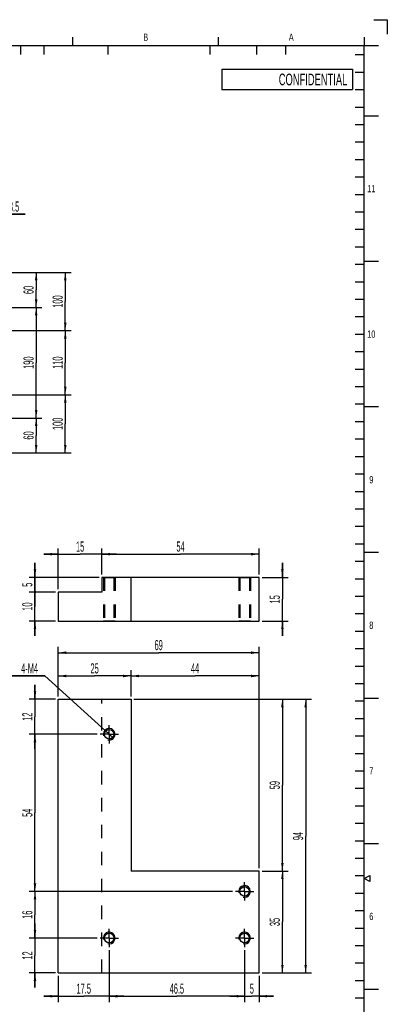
# Model space of a CAD drawing. Header units: millimetres. Extents: x 0 to 839, y -1724 to 593.
# Tile 17 of 17: x 713 to 839, y 255 to 593. Entities that reach past the tile are written whole.
import ezdxf

# ---------------------------------------------------------------- set-up
doc = ezdxf.new("R2010")
doc.units = ezdxf.units.MM
doc.header["$LTSCALE"] = 46.255
doc.linetypes.add('CENTER', pattern=[0.6, 0.375, -0.075, 0.075, -0.075])
doc.linetypes.add('HIDDEN', pattern=[0.2, 0.1, -0.1])
doc.layers.get('0').update_dxf_attribs({"linetype": 'CONTINUOUS'})
for name, color, linetype in [('02___PRT_ALL_AXES', 7, 'CONTINUOUS'), ('7_ALL_FEATURES', 7, 'CONTINUOUS'), ('DEFAULT_2', 8, 'HIDDEN')]:
    doc.layers.add(name, color=color, linetype=linetype)
doc.styles.get("Standard").update_dxf_attribs({"font": 'txt', "width": 0.5})
doc.styles.add('TEXTSTYLE_2', font='txt', dxfattribs={"width": 0.6})
doc.styles.add('TEXTSTYLE_3', font='txt', dxfattribs={"width": 0.6})
doc.dimstyles.new('DIMSTYLE_10', dxfattribs={"dimtxt": 3.5, "dimasz": 2.76, "dimexe": 2, "dimexo": 1, "dimgap": 0.875, "dimtad": 1, "dimdec": 3, "dimdsep": 46, "dimtxsty": 'Standard', "dimblk": '_FILLED', "dimblk1": '_FILLED', "dimblk2": '_FILLED', "dimcen": 0.09, "dimadec": 3, "dimazin": 2, "dimtp": 0.3, "dimtm": 0.3, "dimtfac": 1, "dimtdec": 3, "dimtofl": 0, "dimtmove": 0, "dimatfit": 3, "dimldrblk": '_FILLED', "dimfxl": 0, "dimtolj": 1, "dimarcsym": 0})
doc.dimstyles.new('DIMSTYLE_11', dxfattribs={"dimtxt": 3.5, "dimasz": 2.76, "dimexe": 2, "dimexo": 1, "dimgap": 0.875, "dimtad": 1, "dimdec": 3, "dimdsep": 46, "dimtxsty": 'Standard', "dimblk": '_FILLED', "dimblk1": '_FILLED', "dimblk2": '_FILLED', "dimcen": 0.09, "dimadec": 3, "dimazin": 2, "dimtp": 0.2, "dimtm": 0.2, "dimtfac": 1, "dimtdec": 3, "dimtofl": 0, "dimtmove": 0, "dimatfit": 3, "dimldrblk": '_FILLED', "dimfxl": 0, "dimtolj": 1, "dimarcsym": 0})
doc.dimstyles.new('DIMSTYLE_12', dxfattribs={"dimtxt": 3.5, "dimasz": 2.76, "dimexe": 2, "dimexo": 1, "dimgap": 0.875, "dimtad": 1, "dimdec": 3, "dimdsep": 46, "dimtxsty": 'Standard', "dimblk": '_FILLED', "dimblk1": '_FILLED', "dimblk2": '_FILLED', "dimcen": 0.09, "dimadec": 3, "dimazin": 2, "dimtp": 0.1, "dimtm": 0.1, "dimtfac": 1, "dimtdec": 3, "dimtofl": 0, "dimtmove": 0, "dimatfit": 3, "dimldrblk": '_FILLED', "dimfxl": 0, "dimtolj": 1, "dimarcsym": 0})
doc.dimstyles.new('DIMSTYLE_4', dxfattribs={"dimtxt": 3.5, "dimasz": 2.76, "dimexe": 2, "dimexo": 1, "dimtad": 1, "dimdec": 3, "dimdsep": 46, "dimtxsty": 'Standard', "dimblk": '_FILLED', "dimblk1": '_FILLED', "dimblk2": '_FILLED', "dimcen": 0.09, "dimadec": 3, "dimazin": 2, "dimtp": 0.001, "dimtm": 0.001, "dimtfac": 1, "dimtdec": 3, "dimtmove": 0, "dimatfit": 2, "dimldrblk": '_FILLED', "dimfxl": 0, "dimtolj": 1, "dimarcsym": 0})
doc.dimstyles.new('DIMSTYLE_7', dxfattribs={"dimtxt": 3.5, "dimasz": 2.76, "dimexe": 2, "dimexo": 1, "dimgap": 0.875, "dimtad": 1, "dimdec": 3, "dimlfac": 5, "dimdsep": 46, "dimtxsty": 'Standard', "dimblk": '_FILLED', "dimblk1": '_FILLED', "dimblk2": '_FILLED', "dimcen": 0.09, "dimadec": 3, "dimazin": 2, "dimtp": 0.5, "dimtm": 0.5, "dimtfac": 1, "dimtdec": 3, "dimtofl": 0, "dimtmove": 0, "dimatfit": 3, "dimldrblk": '_FILLED', "dimfxl": 0, "dimtolj": 1, "dimarcsym": 0})
doc.dimstyles.new('DIMSTYLE_8', dxfattribs={"dimtxt": 3.5, "dimasz": 2.76, "dimexe": 2, "dimexo": 1, "dimgap": 0.875, "dimtad": 1, "dimdec": 3, "dimlfac": 5, "dimdsep": 46, "dimtxsty": 'Standard', "dimblk": '_FILLED', "dimblk1": '_FILLED', "dimblk2": '_FILLED', "dimcen": 0.09, "dimadec": 3, "dimazin": 2, "dimtp": 0.3, "dimtm": 0.3, "dimtfac": 1, "dimtdec": 3, "dimtofl": 0, "dimtmove": 0, "dimatfit": 3, "dimldrblk": '_FILLED', "dimfxl": 0, "dimtolj": 1, "dimarcsym": 0})

# ---------------------------------------------------------------- blocks, each defined once
blk = doc.blocks.new('_FILLED')
at = {"color": 0, "linetype": 'ByBlock'}
blk.add_solid([(0, 0), (-1, 0.16), (-1, -0.16)], dxfattribs=at)
blk = doc.blocks.new('*D6')
at = {"color": 2, "linetype": 'Continuous'}
for p, q in [((721.3, 367.58), (707.81, 367.58)), ((707.81, 367.58), (721.3, 367.58)), ((743.45, 347.58), (721.3, 367.58)), ((741.96, 348.92), (743.45, 347.58)), ((744.93, 346.23), (743.45, 347.58))]:
    blk.add_line(p, q, dxfattribs=at)
at = {"color": 2, "linetype": 'Continuous', "xscale": 2.76, "yscale": 2.76, "zscale": 2.76}
for p, rotation in [((741.96, 348.92), 137.9202929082), ((744.93, 346.23), 317.9202929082)]:
    blk.add_blockref('_FILLED', p, dxfattribs=dict(at, rotation=rotation))
at = {"color": 2, "linetype": 'Continuous', "insert": (719.01, 371.95), "char_height": 3.5, "width": 7, "attachment_point": 3, "line_spacing_factor": 0.9}
blk.add_mtext('4-M4', dxfattribs=at)
blk = doc.blocks.new('*D32')
at = {"color": 2, "linetype": 'Continuous'}
for p, q in [((795.95, 300.58), (804.95, 300.58)), ((802.95, 300.58), (802.95, 283.08)), ((802.95, 265.58), (802.95, 283.08)), ((795.95, 265.58), (804.95, 265.58))]:
    blk.add_line(p, q, dxfattribs=at)
at = {"color": 2, "linetype": 'Continuous', "xscale": 2.76, "yscale": 2.76, "zscale": 2.76}
for p, rotation in [((802.95, 300.58), 90), ((802.95, 265.58), 270)]:
    blk.add_blockref('_FILLED', p, dxfattribs=dict(at, rotation=rotation))
at = {"color": 2, "linetype": 'Continuous', "insert": (798.57, 283.08), "char_height": 3.5, "width": 3.5, "attachment_point": 2, "rotation": 90, "line_spacing_factor": 0.9}
blk.add_mtext('35', dxfattribs=at)
blk = doc.blocks.new('*D33')
at = {"color": 2, "linetype": 'Continuous'}
for p, q in [((751.95, 359.58), (804.95, 359.58)), ((802.95, 359.58), (802.95, 330.08)), ((802.95, 300.58), (802.95, 330.08)), ((795.95, 300.58), (804.95, 300.58))]:
    blk.add_line(p, q, dxfattribs=at)
at = {"color": 2, "linetype": 'Continuous', "xscale": 2.76, "yscale": 2.76, "zscale": 2.76}
for p, rotation in [((802.95, 359.58), 90), ((802.95, 300.58), 270)]:
    blk.add_blockref('_FILLED', p, dxfattribs=dict(at, rotation=rotation))
at = {"color": 2, "linetype": 'Continuous', "insert": (798.57, 330.08), "char_height": 3.5, "width": 3.5, "attachment_point": 2, "rotation": 90, "line_spacing_factor": 0.9}
blk.add_mtext('59', dxfattribs=at)
blk = doc.blocks.new('*D34')
at = {"color": 2, "linetype": 'Continuous'}
for p, q in [((725.95, 360.58), (725.95, 377.58)), ((725.95, 375.58), (760.45, 375.58)), ((794.95, 375.58), (760.45, 375.58)), ((794.95, 301.58), (794.95, 377.58))]:
    blk.add_line(p, q, dxfattribs=at)
at = {"color": 2, "linetype": 'Continuous', "xscale": 2.76, "yscale": 2.76, "zscale": 2.76, "rotation": 180}
blk.add_blockref('_FILLED', (725.95, 375.58), dxfattribs=at)
at = {"color": 2, "linetype": 'Continuous', "xscale": 2.76, "yscale": 2.76, "zscale": 2.76}
blk.add_blockref('_FILLED', (794.95, 375.58), dxfattribs=at)
at = {"color": 2, "linetype": 'Continuous', "insert": (760.45, 379.95), "char_height": 3.5, "width": 3.5, "attachment_point": 2, "line_spacing_factor": 0.9}
blk.add_mtext('69', dxfattribs=at)
blk = doc.blocks.new('*D35')
at = {"color": 2, "linetype": 'Continuous'}
for p, q in [((725.95, 360.58), (725.95, 369.58)), ((750.95, 360.58), (750.95, 369.58)), ((725.95, 367.58), (738.45, 367.58)), ((750.95, 367.58), (738.45, 367.58))]:
    blk.add_line(p, q, dxfattribs=at)
at = {"color": 2, "linetype": 'Continuous', "xscale": 2.76, "yscale": 2.76, "zscale": 2.76, "rotation": 180}
blk.add_blockref('_FILLED', (725.95, 367.58), dxfattribs=at)
at = {"color": 2, "linetype": 'Continuous', "xscale": 2.76, "yscale": 2.76, "zscale": 2.76}
blk.add_blockref('_FILLED', (750.95, 367.58), dxfattribs=at)
at = {"color": 2, "linetype": 'Continuous', "insert": (738.45, 371.95), "char_height": 3.5, "width": 3.5, "attachment_point": 2, "line_spacing_factor": 0.9}
blk.add_mtext('25', dxfattribs=at)
blk = doc.blocks.new('*D36')
at = {"color": 2, "linetype": 'Continuous'}
for p, q in [((750.95, 360.58), (750.95, 369.58)), ((794.95, 301.58), (794.95, 369.58)), ((750.95, 367.58), (772.95, 367.58)), ((794.95, 367.58), (772.95, 367.58))]:
    blk.add_line(p, q, dxfattribs=at)
at = {"color": 2, "linetype": 'Continuous', "xscale": 2.76, "yscale": 2.76, "zscale": 2.76, "rotation": 180}
blk.add_blockref('_FILLED', (750.95, 367.58), dxfattribs=at)
at = {"color": 2, "linetype": 'Continuous', "xscale": 2.76, "yscale": 2.76, "zscale": 2.76}
blk.add_blockref('_FILLED', (794.95, 367.58), dxfattribs=at)
at = {"color": 2, "linetype": 'Continuous', "insert": (772.95, 371.95), "char_height": 3.5, "width": 3.5, "attachment_point": 2, "line_spacing_factor": 0.9}
blk.add_mtext('44', dxfattribs=at)
blk = doc.blocks.new('*D37')
at = {"color": 2, "linetype": 'Continuous'}
for p, q in [((751.95, 359.58), (812.95, 359.58)), ((810.95, 359.58), (810.95, 312.58)), ((810.95, 265.58), (810.95, 312.58)), ((795.95, 265.58), (812.95, 265.58))]:
    blk.add_line(p, q, dxfattribs=at)
at = {"color": 2, "linetype": 'Continuous', "xscale": 2.76, "yscale": 2.76, "zscale": 2.76}
for p, rotation in [((810.95, 359.58), 90), ((810.95, 265.58), 270)]:
    blk.add_blockref('_FILLED', p, dxfattribs=dict(at, rotation=rotation))
at = {"color": 2, "linetype": 'Continuous', "insert": (806.57, 312.58), "char_height": 3.5, "width": 3.5, "attachment_point": 2, "rotation": 90, "line_spacing_factor": 0.9}
blk.add_mtext('94', dxfattribs=at)
blk = doc.blocks.new('*D38')
at = {"color": 2, "linetype": 'Continuous'}
for p, q in [((717.95, 277.58), (717.95, 282.58)), ((717.95, 282.58), (717.95, 271.58)), ((739.3, 277.58), (715.95, 277.58)), ((717.95, 260.58), (717.95, 271.58)), ((724.95, 265.58), (715.95, 265.58)), ((717.95, 265.58), (717.95, 260.58))]:
    blk.add_line(p, q, dxfattribs=at)
at = {"color": 2, "linetype": 'Continuous', "xscale": 2.76, "yscale": 2.76, "zscale": 2.76}
for p, rotation in [((717.95, 277.58), 270), ((717.95, 265.58), 90)]:
    blk.add_blockref('_FILLED', p, dxfattribs=dict(at, rotation=rotation))
at = {"color": 2, "linetype": 'Continuous', "insert": (713.57, 271.58), "char_height": 3.5, "width": 3.5, "attachment_point": 2, "rotation": 90, "line_spacing_factor": 0.9}
blk.add_mtext('12', dxfattribs=at)
blk = doc.blocks.new('*D39')
at = {"color": 2, "linetype": 'Continuous'}
for p, q in [((785.8, 293.58), (715.95, 293.58)), ((717.95, 293.58), (717.95, 285.58)), ((717.95, 277.58), (717.95, 285.58)), ((739.3, 277.58), (715.95, 277.58))]:
    blk.add_line(p, q, dxfattribs=at)
at = {"color": 2, "linetype": 'Continuous', "xscale": 2.76, "yscale": 2.76, "zscale": 2.76}
for p, rotation in [((717.95, 293.58), 90), ((717.95, 277.58), 270)]:
    blk.add_blockref('_FILLED', p, dxfattribs=dict(at, rotation=rotation))
at = {"color": 2, "linetype": 'Continuous', "insert": (713.57, 285.58), "char_height": 3.5, "width": 3.5, "attachment_point": 2, "rotation": 90, "line_spacing_factor": 0.9}
blk.add_mtext('16', dxfattribs=at)
blk = doc.blocks.new('*D40')
at = {"color": 2, "linetype": 'Continuous'}
for p, q in [((739.3, 347.58), (715.95, 347.58)), ((717.95, 347.58), (717.95, 320.58)), ((717.95, 293.58), (717.95, 320.58)), ((785.8, 293.58), (715.95, 293.58))]:
    blk.add_line(p, q, dxfattribs=at)
at = {"color": 2, "linetype": 'Continuous', "xscale": 2.76, "yscale": 2.76, "zscale": 2.76}
for p, rotation in [((717.95, 347.58), 90), ((717.95, 293.58), 270)]:
    blk.add_blockref('_FILLED', p, dxfattribs=dict(at, rotation=rotation))
at = {"color": 2, "linetype": 'Continuous', "insert": (713.57, 320.58), "char_height": 3.5, "width": 3.5, "attachment_point": 2, "rotation": 90, "line_spacing_factor": 0.9}
blk.add_mtext('54', dxfattribs=at)
blk = doc.blocks.new('*D41')
at = {"color": 2, "linetype": 'Continuous'}
for p, q in [((717.95, 359.58), (717.95, 364.58)), ((717.95, 364.58), (717.95, 353.58)), ((724.95, 359.58), (715.95, 359.58)), ((717.95, 342.58), (717.95, 353.58)), ((739.3, 347.58), (715.95, 347.58)), ((717.95, 347.58), (717.95, 342.58))]:
    blk.add_line(p, q, dxfattribs=at)
at = {"color": 2, "linetype": 'Continuous', "xscale": 2.76, "yscale": 2.76, "zscale": 2.76}
for p, rotation in [((717.95, 359.58), 270), ((717.95, 347.58), 90)]:
    blk.add_blockref('_FILLED', p, dxfattribs=dict(at, rotation=rotation))
at = {"color": 2, "linetype": 'Continuous', "insert": (713.57, 353.58), "char_height": 3.5, "width": 3.5, "attachment_point": 2, "rotation": 90, "line_spacing_factor": 0.9}
blk.add_mtext('12', dxfattribs=at)
blk = doc.blocks.new('*D42')
at = {"color": 2, "linetype": 'Continuous'}
for p, q in [((743.45, 273.43), (743.45, 255.58)), ((725.95, 264.58), (725.95, 255.58)), ((725.95, 257.58), (720.95, 257.58)), ((720.95, 257.58), (734.7, 257.58)), ((748.45, 257.58), (734.7, 257.58)), ((743.45, 257.58), (748.45, 257.58))]:
    blk.add_line(p, q, dxfattribs=at)
at = {"color": 2, "linetype": 'Continuous', "xscale": 2.76, "yscale": 2.76, "zscale": 2.76}
blk.add_blockref('_FILLED', (725.95, 257.58), dxfattribs=at)
at = {"color": 2, "linetype": 'Continuous', "xscale": 2.76, "yscale": 2.76, "zscale": 2.76, "rotation": 180}
blk.add_blockref('_FILLED', (743.45, 257.58), dxfattribs=at)
at = {"color": 2, "linetype": 'Continuous', "insert": (734.7, 261.95), "char_height": 3.5, "width": 7, "attachment_point": 2, "line_spacing_factor": 0.9}
blk.add_mtext('17.5', dxfattribs=at)
blk = doc.blocks.new('*D43')
at = {"color": 2, "linetype": 'Continuous'}
for p, q in [((743.45, 273.43), (743.45, 255.58)), ((789.95, 273.43), (789.95, 255.58)), ((743.45, 257.58), (766.7, 257.58)), ((789.95, 257.58), (766.7, 257.58))]:
    blk.add_line(p, q, dxfattribs=at)
at = {"color": 2, "linetype": 'Continuous', "xscale": 2.76, "yscale": 2.76, "zscale": 2.76, "rotation": 180}
blk.add_blockref('_FILLED', (743.45, 257.58), dxfattribs=at)
at = {"color": 2, "linetype": 'Continuous', "xscale": 2.76, "yscale": 2.76, "zscale": 2.76}
blk.add_blockref('_FILLED', (789.95, 257.58), dxfattribs=at)
at = {"color": 2, "linetype": 'Continuous', "insert": (766.7, 261.95), "char_height": 3.5, "width": 7, "attachment_point": 2, "line_spacing_factor": 0.9}
blk.add_mtext('46.5', dxfattribs=at)
blk = doc.blocks.new('*D44')
at = {"color": 2, "linetype": 'Continuous'}
for p, q in [((789.95, 273.43), (789.95, 255.58)), ((794.95, 264.58), (794.95, 255.58)), ((789.95, 257.58), (784.95, 257.58)), ((784.95, 257.58), (792.45, 257.58)), ((799.95, 257.58), (792.45, 257.58)), ((794.95, 257.58), (799.95, 257.58))]:
    blk.add_line(p, q, dxfattribs=at)
at = {"color": 2, "linetype": 'Continuous', "xscale": 2.76, "yscale": 2.76, "zscale": 2.76}
blk.add_blockref('_FILLED', (789.95, 257.58), dxfattribs=at)
at = {"color": 2, "linetype": 'Continuous', "xscale": 2.76, "yscale": 2.76, "zscale": 2.76, "rotation": 180}
blk.add_blockref('_FILLED', (794.95, 257.58), dxfattribs=at)
at = {"color": 2, "linetype": 'Continuous', "insert": (792.45, 261.95), "char_height": 3.5, "width": 1.75, "attachment_point": 2, "line_spacing_factor": 0.9}
blk.add_mtext('5', dxfattribs=at)
blk = doc.blocks.new('*D45')
at = {"color": 2, "linetype": 'Continuous'}
for p, q in [((725.95, 409.42), (720.95, 409.42)), ((720.95, 409.42), (733.45, 409.42)), ((725.95, 397.42), (725.95, 411.42)), ((745.95, 409.42), (733.45, 409.42)), ((740.95, 402.42), (740.95, 411.42)), ((740.95, 409.42), (745.95, 409.42))]:
    blk.add_line(p, q, dxfattribs=at)
at = {"color": 2, "linetype": 'Continuous', "xscale": 2.76, "yscale": 2.76, "zscale": 2.76}
blk.add_blockref('_FILLED', (725.95, 409.42), dxfattribs=at)
at = {"color": 2, "linetype": 'Continuous', "xscale": 2.76, "yscale": 2.76, "zscale": 2.76, "rotation": 180}
blk.add_blockref('_FILLED', (740.95, 409.42), dxfattribs=at)
at = {"color": 2, "linetype": 'Continuous', "insert": (733.45, 413.79), "char_height": 3.5, "width": 3.5, "attachment_point": 2, "line_spacing_factor": 0.9}
blk.add_mtext('15', dxfattribs=at)
blk = doc.blocks.new('*D46')
at = {"color": 2, "linetype": 'Continuous'}
for p, q in [((740.95, 402.42), (740.95, 411.42)), ((740.95, 409.42), (767.95, 409.42)), ((794.95, 409.42), (767.95, 409.42)), ((794.95, 402.42), (794.95, 411.42))]:
    blk.add_line(p, q, dxfattribs=at)
at = {"color": 2, "linetype": 'Continuous', "xscale": 2.76, "yscale": 2.76, "zscale": 2.76, "rotation": 180}
blk.add_blockref('_FILLED', (740.95, 409.42), dxfattribs=at)
at = {"color": 2, "linetype": 'Continuous', "xscale": 2.76, "yscale": 2.76, "zscale": 2.76}
blk.add_blockref('_FILLED', (794.95, 409.42), dxfattribs=at)
at = {"color": 2, "linetype": 'Continuous', "insert": (767.95, 413.79), "char_height": 3.5, "width": 3.5, "attachment_point": 2, "line_spacing_factor": 0.9}
blk.add_mtext('54', dxfattribs=at)
blk = doc.blocks.new('_DOT')
at = {"color": 0, "linetype": 'ByBlock'}
blk.add_line((-0.16, 0), (-1, 0), dxfattribs=at)
at = {"color": 0, "linetype": 'ByBlock', "const_width": 0.163}
blk.add_lwpolyline([(-0.08, 0, 1), (0.08, 0, 1)], format="xyb", close=True, dxfattribs=at)
blk = doc.blocks.new('*D47')
at = {"color": 2, "linetype": 'Continuous'}
for p, q in [((717.95, 396.42), (717.95, 401.42)), ((717.95, 401.42), (717.95, 391.42)), ((724.95, 396.42), (715.95, 396.42)), ((717.95, 381.42), (717.95, 391.42)), ((724.95, 386.42), (715.95, 386.42)), ((717.95, 386.42), (717.95, 381.42))]:
    blk.add_line(p, q, dxfattribs=at)
at = {"color": 2, "linetype": 'Continuous', "xscale": 2.76, "yscale": 2.76, "zscale": 2.76}
for name, p, rotation in [('_DOT', (717.95, 396.42), 270), ('_FILLED', (717.95, 386.42), 90)]:
    blk.add_blockref(name, p, dxfattribs=dict(at, rotation=rotation))
at = {"color": 2, "linetype": 'Continuous', "insert": (713.57, 391.42), "char_height": 3.5, "width": 3.5, "attachment_point": 2, "rotation": 90, "line_spacing_factor": 0.9}
blk.add_mtext('10', dxfattribs=at)
blk = doc.blocks.new('*D48')
at = {"color": 2, "linetype": 'Continuous'}
for p, q in [((717.95, 401.42), (717.95, 406.42)), ((717.95, 406.42), (717.95, 398.92)), ((739.95, 401.42), (715.95, 401.42)), ((724.95, 396.42), (715.95, 396.42)), ((717.95, 391.42), (717.95, 398.92)), ((717.95, 396.42), (717.95, 391.42))]:
    blk.add_line(p, q, dxfattribs=at)
at = {"color": 2, "linetype": 'Continuous', "xscale": 2.76, "yscale": 2.76, "zscale": 2.76}
for name, p, rotation in [('_FILLED', (717.95, 401.42), 270), ('_DOT', (717.95, 396.42), 90)]:
    blk.add_blockref(name, p, dxfattribs=dict(at, rotation=rotation))
at = {"color": 2, "linetype": 'Continuous', "insert": (713.57, 398.92), "char_height": 3.5, "width": 1.75, "attachment_point": 2, "rotation": 90, "line_spacing_factor": 0.9}
blk.add_mtext('5', dxfattribs=at)
blk = doc.blocks.new('*D49')
at = {"color": 2, "linetype": 'Continuous'}
for p, q in [((802.95, 401.42), (802.95, 406.42)), ((802.95, 406.42), (802.95, 393.92)), ((795.95, 401.42), (804.95, 401.42)), ((802.95, 381.42), (802.95, 393.92)), ((795.95, 386.42), (804.95, 386.42)), ((802.95, 386.42), (802.95, 381.42))]:
    blk.add_line(p, q, dxfattribs=at)
at = {"color": 2, "linetype": 'Continuous', "xscale": 2.76, "yscale": 2.76, "zscale": 2.76}
for p, rotation in [((802.95, 401.42), 270), ((802.95, 386.42), 90)]:
    blk.add_blockref('_FILLED', p, dxfattribs=dict(at, rotation=rotation))
at = {"color": 2, "linetype": 'Continuous', "insert": (798.57, 393.92), "char_height": 3.5, "width": 3.5, "attachment_point": 2, "rotation": 90, "line_spacing_factor": 0.9}
blk.add_mtext('15', dxfattribs=at)
blk = doc.blocks.new('*D125')
at = {"color": 2, "linetype": 'Continuous'}
for p, q in [((693.66, 496.59), (693.66, 528.19)), ((703.36, 506.73), (703.36, 528.19)), ((693.66, 526.19), (688.66, 526.19)), ((688.66, 526.19), (698.51, 526.19)), ((714.57, 526.19), (698.51, 526.19)), ((703.36, 526.19), (714.57, 526.19))]:
    blk.add_line(p, q, dxfattribs=at)
at = {"color": 2, "linetype": 'Continuous', "xscale": 2.76, "yscale": 2.76, "zscale": 2.76}
blk.add_blockref('_FILLED', (693.66, 526.19), dxfattribs=at)
at = {"color": 2, "linetype": 'Continuous', "xscale": 2.76, "yscale": 2.76, "zscale": 2.76, "rotation": 180}
blk.add_blockref('_FILLED', (703.36, 526.19), dxfattribs=at)
at = {"color": 2, "linetype": 'Continuous', "insert": (707.57, 530.56), "char_height": 3.5, "width": 7, "attachment_point": 1, "line_spacing_factor": 0.9}
blk.add_mtext('48.5', dxfattribs=at)
blk = doc.blocks.new('*D137')
at = {"color": 2, "linetype": 'Continuous'}
for p, q in [((703.9, 506.19), (730.36, 506.19)), ((728.36, 506.19), (728.36, 496.19)), ((728.36, 486.19), (728.36, 496.19)), ((700.86, 486.19), (730.36, 486.19))]:
    blk.add_line(p, q, dxfattribs=at)
at = {"color": 2, "linetype": 'Continuous', "xscale": 2.76, "yscale": 2.76, "zscale": 2.76}
for p, rotation in [((728.36, 506.19), 90), ((728.36, 486.19), 270)]:
    blk.add_blockref('_FILLED', p, dxfattribs=dict(at, rotation=rotation))
at = {"color": 2, "linetype": 'Continuous', "insert": (723.99, 496.19), "char_height": 3.5, "width": 5.25, "attachment_point": 2, "rotation": 90, "line_spacing_factor": 0.9}
blk.add_mtext('100', dxfattribs=at)
blk = doc.blocks.new('*D138')
at = {"color": 2, "linetype": 'Continuous'}
for p, q in [((700.86, 486.19), (730.36, 486.19)), ((728.36, 486.19), (728.36, 475.19)), ((728.36, 464.19), (728.36, 475.19)), ((700.86, 464.19), (730.36, 464.19))]:
    blk.add_line(p, q, dxfattribs=at)
at = {"color": 2, "linetype": 'Continuous', "xscale": 2.76, "yscale": 2.76, "zscale": 2.76}
for p, rotation in [((728.36, 486.19), 90), ((728.36, 464.19), 270)]:
    blk.add_blockref('_FILLED', p, dxfattribs=dict(at, rotation=rotation))
at = {"color": 2, "linetype": 'Continuous', "insert": (723.99, 475.19), "char_height": 3.5, "width": 5.25, "attachment_point": 2, "rotation": 90, "line_spacing_factor": 0.9}
blk.add_mtext('110', dxfattribs=at)
blk = doc.blocks.new('*D139')
at = {"color": 2, "linetype": 'Continuous'}
for p, q in [((700.86, 464.19), (730.36, 464.19)), ((728.36, 464.19), (728.36, 454.19)), ((728.36, 444.19), (728.36, 454.19)), ((703.9, 444.19), (730.36, 444.19))]:
    blk.add_line(p, q, dxfattribs=at)
at = {"color": 2, "linetype": 'Continuous', "xscale": 2.76, "yscale": 2.76, "zscale": 2.76}
for p, rotation in [((728.36, 464.19), 90), ((728.36, 444.19), 270)]:
    blk.add_blockref('_FILLED', p, dxfattribs=dict(at, rotation=rotation))
at = {"color": 2, "linetype": 'Continuous', "insert": (723.99, 454.19), "char_height": 3.5, "width": 5.25, "attachment_point": 2, "rotation": 90, "line_spacing_factor": 0.9}
blk.add_mtext('100', dxfattribs=at)
blk = doc.blocks.new('*D147')
at = {"color": 2, "linetype": 'Continuous'}
for p, q in [((703.9, 506.19), (720.36, 506.19)), ((718.36, 506.19), (718.36, 500.19)), ((718.36, 494.19), (718.36, 500.19)), ((702.56, 494.19), (720.36, 494.19))]:
    blk.add_line(p, q, dxfattribs=at)
at = {"color": 2, "linetype": 'Continuous', "xscale": 2.76, "yscale": 2.76, "zscale": 2.76}
for p, rotation in [((718.36, 506.19), 90), ((718.36, 494.19), 270)]:
    blk.add_blockref('_FILLED', p, dxfattribs=dict(at, rotation=rotation))
at = {"color": 2, "linetype": 'Continuous', "insert": (713.99, 500.19), "char_height": 3.5, "width": 3.5, "attachment_point": 2, "rotation": 90, "line_spacing_factor": 0.9}
blk.add_mtext('60', dxfattribs=at)
blk = doc.blocks.new('*D148')
at = {"color": 2, "linetype": 'Continuous'}
for p, q in [((702.56, 494.19), (720.36, 494.19)), ((718.36, 494.19), (718.36, 475.19)), ((718.36, 456.19), (718.36, 475.19)), ((702.56, 456.19), (720.36, 456.19))]:
    blk.add_line(p, q, dxfattribs=at)
at = {"color": 2, "linetype": 'Continuous', "xscale": 2.76, "yscale": 2.76, "zscale": 2.76}
for p, rotation in [((718.36, 494.19), 90), ((718.36, 456.19), 270)]:
    blk.add_blockref('_FILLED', p, dxfattribs=dict(at, rotation=rotation))
at = {"color": 2, "linetype": 'Continuous', "insert": (713.99, 475.19), "char_height": 3.5, "width": 5.25, "attachment_point": 2, "rotation": 90, "line_spacing_factor": 0.9}
blk.add_mtext('190', dxfattribs=at)
blk = doc.blocks.new('*D149')
at = {"color": 2, "linetype": 'Continuous'}
for p, q in [((702.56, 456.19), (720.36, 456.19)), ((718.36, 456.19), (718.36, 450.19)), ((718.36, 444.19), (718.36, 450.19)), ((703.9, 444.19), (720.36, 444.19))]:
    blk.add_line(p, q, dxfattribs=at)
at = {"color": 2, "linetype": 'Continuous', "xscale": 2.76, "yscale": 2.76, "zscale": 2.76}
for p, rotation in [((718.36, 456.19), 90), ((718.36, 444.19), 270)]:
    blk.add_blockref('_FILLED', p, dxfattribs=dict(at, rotation=rotation))
at = {"color": 2, "linetype": 'Continuous', "insert": (713.99, 450.19), "char_height": 3.5, "width": 3.5, "attachment_point": 2, "rotation": 90, "line_spacing_factor": 0.9}
blk.add_mtext('60', dxfattribs=at)

msp = doc.modelspace()

# ---------------------------------------------------------------- linework, layer by layer
at = {"color": 2, "linetype": 'Continuous'}
for p, q in [((834.35375, 593.00001), (839, 593.00001)), ((839, 593.00001), (839, 588.05666)), ((731.00001, 584), (731.00001, 586.99999)), ((780.99999, 584), (780.99999, 586.99999)), ((830.99999, 586.99999), (830.99999, 584)), ((713, 584), (713, 581)), ((721, 584), (721, 581)), ((742.99999, 584), (742.99999, 581)), ((777.99999, 584), (777.99999, 581)), ((793.99999, 584), (793.99999, 581)), ((803.99999, 584), (803.99999, 581)), ((836, 584), (830.99999, 584)), ((827.99999, 581), (830.99999, 581)), ((827.99999, 574.99999), (830.99999, 574.99999)), ((827.99999, 569), (830.99999, 569)), ((827.99999, 562.99999), (830.99999, 562.99999)), ((830.99999, 559.99999), (836, 559.99999)), ((827.99999, 557), (830.99999, 557)), ((827.99999, 550.99998), (830.99999, 550.99998)), ((827.99999, 545), (830.99999, 545)), ((827.99999, 538.99998), (830.99999, 538.99998)), ((827.99999, 533), (830.99999, 533)), ((827.99999, 526.99998), (830.99999, 526.99998)), ((827.99999, 520.99999), (830.99999, 520.99999)), ((827.99999, 515.00001), (830.99999, 515.00001)), ((827.99999, 508.99999), (830.99999, 508.99999)), ((836, 509.99999), (830.99999, 509.99999)), ((827.99999, 503), (830.99999, 503)), ((827.99999, 496.99999), (830.99999, 496.99999)), ((827.99999, 491), (830.99999, 491)), ((827.99999, 484.99999), (830.99999, 484.99999)), ((827.99999, 479), (830.99999, 479)), ((827.99999, 472.99999), (830.99999, 472.99999)), ((827.99999, 467), (830.99999, 467)), ((827.99999, 460.99999), (830.99999, 460.99999)), ((836, 459.99999), (830.99999, 459.99999)), ((827.99999, 455), (830.99999, 455)), ((827.99999, 448.99999), (830.99999, 448.99999)), ((827.99999, 443), (830.99999, 443)), ((827.99999, 436.99998), (830.99999, 436.99998)), ((827.99999, 431), (830.99999, 431)), ((827.99999, 424.99998), (830.99999, 424.99998)), ((827.99999, 418.99999), (830.99999, 418.99999)), ((827.99999, 412.99998), (830.99999, 412.99998)), ((836, 409.99999), (830.99999, 409.99999)), ((827.99999, 406.99999), (830.99999, 406.99999)), ((827.99999, 401.00001), (830.99999, 401.00001)), ((827.99999, 394.99999), (830.99999, 394.99999)), ((827.99999, 389), (830.99999, 389)), ((827.99999, 382.99999), (830.99999, 382.99999)), ((827.99999, 377), (830.99999, 377)), ((827.99999, 370.99999), (830.99999, 370.99999)), ((827.99999, 365), (830.99999, 365)), ((827.99999, 358.99999), (830.99999, 358.99999)), ((830.99999, 359.99999), (836, 359.99999)), ((827.99999, 353), (830.99999, 353)), ((827.99999, 346.99999), (830.99999, 346.99999)), ((827.99999, 341), (830.99999, 341)), ((827.99999, 334.99998), (830.99999, 334.99998)), ((827.99999, 329), (830.99999, 329)), ((827.99999, 322.99998), (830.99999, 322.99998)), ((827.99999, 317), (830.99999, 317)), ((827.99999, 310.99998), (830.99999, 310.99998)), ((830.99999, 309.99998), (836, 309.99998)), ((827.99999, 304.99999), (830.99999, 304.99999)), ((827.99999, 299.00001), (830.99999, 299.00001)), ((830.99999, 297.99998), (833.00001, 299.00001)), ((833.00001, 296.99998), (830.99999, 297.99998)), ((833.00001, 299.00001), (833.00001, 296.99998)), ((827.99999, 292.99999), (830.99999, 292.99999)), ((827.99999, 287), (830.99999, 287)), ((827.99999, 280.99999), (830.99999, 280.99999)), ((827.99999, 275), (830.99999, 275)), ((827.99999, 268.99999), (830.99999, 268.99999)), ((827.99999, 263), (830.99999, 263)), ((830.99999, 259.99998), (836, 259.99998)), ((827.99999, 256.99999), (830.99999, 256.99999))]:
    msp.add_line(p, q, dxfattribs=at)
at = {"color": 7, "linetype": 'Continuous'}
for p, q in [((830.99999, 584), (25, 584)), ((830.99999, 10), (830.99999, 584)), ((782.09999, 576), (826.99999, 576)), ((782.09999, 576), (782.09999, 569)), ((826.99999, 576), (826.99999, 569)), ((782.09999, 569), (826.99999, 569))]:
    msp.add_line(p, q, dxfattribs=at)
at = {"color": 2, "linetype": 'Continuous'}
for centre in [(743.4464, 347.57504), (789.9464, 293.57504), (743.4464, 277.57504), (789.9464, 277.57504)]:
    msp.add_arc(centre, 2, 255, 195, dxfattribs=at)
at = {"layer": '02___PRT_ALL_AXES', "color": 8, "linetype": 'HIDDEN'}
for p, q in [((741.7964, 401.41919), (741.7964, 386.41919)), ((741.7964, 401.41919), (745.0964, 401.41919)), ((745.0964, 401.41919), (745.0964, 386.41919)), ((788.2964, 401.41919), (791.5964, 401.41919)), ((788.2964, 401.41919), (788.2964, 386.41919)), ((791.5964, 401.41919), (791.5964, 386.41919)), ((741.7964, 386.41919), (745.0964, 386.41919)), ((788.2964, 386.41919), (791.5964, 386.41919))]:
    msp.add_line(p, q, dxfattribs=at)
at = {"layer": '02___PRT_ALL_AXES', "color": 7, "linetype": 'CENTER'}
for p, q in [((743.4464, 347.57504), (743.4464, 350.72504)), ((743.4464, 347.57504), (740.2964, 347.57504)), ((743.4464, 347.57504), (743.4464, 344.42504)), ((743.4464, 347.57504), (746.5964, 347.57504)), ((789.9464, 293.57504), (789.9464, 296.72504)), ((789.9464, 293.57504), (786.7964, 293.57504)), ((789.9464, 293.57504), (793.0964, 293.57504)), ((789.9464, 293.57504), (789.9464, 290.42504)), ((743.4464, 277.57504), (743.4464, 280.72504)), ((789.9464, 277.57504), (789.9464, 280.72504)), ((743.4464, 277.57504), (740.2964, 277.57504)), ((743.4464, 277.57504), (746.5964, 277.57504)), ((743.4464, 277.57504), (743.4464, 274.42504)), ((789.9464, 277.57504), (786.7964, 277.57504)), ((789.9464, 277.57504), (793.0964, 277.57504)), ((789.9464, 277.57504), (789.9464, 274.42504))]:
    msp.add_line(p, q, dxfattribs=at)
at = {"layer": '02___PRT_ALL_AXES', "color": 7, "linetype": 'Continuous'}
for centre in [(743.4464, 347.57504), (789.9464, 293.57504), (743.4464, 277.57504), (789.9464, 277.57504)]:
    msp.add_circle(centre, 1.65, dxfattribs=at)
at = {"layer": '7_ALL_FEATURES', "color": 7, "linetype": 'Continuous'}
for p, q in [((740.9464, 401.41919), (740.9464, 396.41919)), ((794.9464, 401.41919), (740.9464, 401.41919)), ((750.9464, 386.41919), (750.9464, 401.41919)), ((794.9464, 386.41919), (794.9464, 401.41919)), ((725.9464, 396.41919), (725.9464, 386.41919)), ((740.9464, 396.41919), (725.9464, 396.41919)), ((725.9464, 386.41919), (794.9464, 386.41919)), ((725.9464, 265.57504), (725.9464, 359.57504)), ((725.9464, 359.57504), (750.9464, 359.57504)), ((750.9464, 359.57504), (750.9464, 300.57504)), ((794.9464, 300.57504), (750.9464, 300.57504)), ((794.9464, 265.57504), (794.9464, 300.57504)), ((725.9464, 265.57504), (794.9464, 265.57504))]:
    msp.add_line(p, q, dxfattribs=at)
at = {"layer": '7_ALL_FEATURES', "color": 8, "linetype": 'HIDDEN'}
msp.add_line((740.9464, 265.57504), (740.9464, 359.57504), dxfattribs=at)
at = {"layer": 'DEFAULT_2', "color": 8, "linetype": 'HIDDEN'}
for p, q in [((741.4464, 401.41919), (741.4464, 386.41919)), ((745.4464, 401.41919), (741.4464, 401.41919)), ((745.4464, 401.41919), (745.4464, 386.41919)), ((791.9464, 401.41919), (787.9464, 401.41919)), ((787.9464, 401.41919), (787.9464, 386.41919)), ((791.9464, 401.41919), (791.9464, 386.41919)), ((745.4464, 386.41919), (741.4464, 386.41919)), ((791.9464, 386.41919), (787.9464, 386.41919))]:
    msp.add_line(p, q, dxfattribs=at)

# ---------------------------------------------------------------- texts
at = {"color": 2, "linetype": 'Continuous', "char_height": 2.5, "attachment_point": 2, "line_spacing_factor": 0.9, "style": 'TEXTSTYLE_2'}
for s, insert, width in [('B', (755.99999, 588.25), 1.5), ('A', (805.99999, 588.25), 1.5), ('11', (833.5, 536.25), 3), ('10', (833.5, 486.25), 3), ('9', (833.5, 436.25), 1.5), ('8', (833.5, 386.25), 1.5), ('7', (833.5, 336.25), 1.5), ('6', (833.5, 286.25), 1.5)]:
    msp.add_mtext(s, dxfattribs=dict(at, insert=insert, width=width))
at = {"color": 7, "linetype": 'Continuous', "insert": (825.24958, 574.47403), "char_height": 4, "width": 62.2265625, "attachment_point": 3, "line_spacing_factor": 0.9, "style": 'TEXTSTYLE_3'}
msp.add_mtext('CONFIDENTIAL', dxfattribs=at)

# ---------------------------------------------------------------- dimensions: what is measured, and where the dimension line sits
at = {"color": 2, "linetype": 'Continuous'}
for base, p1, p2, dimstyle, picture, middle in [((703.36121, 526.18543), (693.66121, 495.58543), (703.36121, 505.72543), 'DIMSTYLE_8', '*D125', (711.12969, 526.18543)), ((740.9464, 409.41919), (725.9464, 396.41919), (740.9464, 401.41919), 'DIMSTYLE_11', '*D45', (733.71983, 409.41919)), ((794.9464, 409.41919), (740.9464, 401.41919), (794.9464, 401.41919), 'DIMSTYLE_10', '*D46', (768.00108, 409.41919)), ((794.9464, 375.57504), (725.9464, 359.57504), (794.9464, 300.57504), 'DIMSTYLE_10', '*D34', (760.4464, 375.57504)), ((750.9464, 367.57504), (725.9464, 359.57504), (750.9464, 359.57504), 'DIMSTYLE_11', '*D35', (738.50107, 367.57504)), ((794.9464, 367.57504), (750.9464, 359.57504), (794.9464, 300.57504), 'DIMSTYLE_10', '*D36', (773.00106, 367.57504)), ((743.4464, 257.57504), (725.9464, 265.57504), (743.4464, 274.42504), 'DIMSTYLE_11', '*D42', (734.96984, 257.57504)), ((789.9464, 257.57504), (743.4464, 274.42504), (789.9464, 274.42504), 'DIMSTYLE_10', '*D43', (766.75108, 257.57504)), ((794.9464, 257.57504), (789.9464, 274.42504), (794.9464, 265.57504), 'DIMSTYLE_12', '*D44', (792.50108, 257.57504))]:
    dim = msp.add_linear_dim(base=base, p1=p1, p2=p2, dimstyle=dimstyle, dxfattribs=at)
    dim.commit()
    dim.dimension.update_dxf_attribs({"geometry": picture, "text_midpoint": middle, "dimtype": 160})
for base, p1, p2, angle, dimstyle, picture, middle in [((728.36121, 486.18543), (702.90121, 506.18543), (699.86121, 486.18543), 270, 'DIMSTYLE_8', '*D137', (728.36121, 496.40418)), ((718.36121, 494.18543), (702.90121, 506.18543), (701.56121, 494.18543), 270, 'DIMSTYLE_8', '*D147', (718.36121, 500.18544)), ((718.36121, 456.18543), (701.56121, 494.18543), (701.56121, 456.18543), 270, 'DIMSTYLE_7', '*D148', (718.36121, 475.40419)), ((728.36121, 464.18543), (699.86121, 486.18543), (699.86121, 464.18543), 270, 'DIMSTYLE_8', '*D138', (728.36121, 475.40418)), ((728.36121, 444.18543), (699.86121, 464.18543), (702.90121, 444.18543), 270, 'DIMSTYLE_8', '*D139', (728.36121, 454.40418)), ((718.36121, 444.18543), (701.56121, 456.18543), (702.90121, 444.18543), 270, 'DIMSTYLE_8', '*D149', (718.36121, 450.18544)), ((802.9464, 401.41919), (794.9464, 386.41919), (794.9464, 401.41919), 90, 'DIMSTYLE_11', '*D49', (802.9464, 394.19263)), ((717.9464, 359.57504), (740.2964, 347.57504), (725.9464, 359.57504), 90, 'DIMSTYLE_11', '*D41', (717.9464, 353.79381)), ((802.9464, 359.57504), (794.9464, 300.57504), (750.9464, 359.57504), 90, 'DIMSTYLE_10', '*D33', (802.9464, 330.07504)), ((810.9464, 359.57504), (794.9464, 265.57504), (750.9464, 359.57504), 90, 'DIMSTYLE_10', '*D37', (810.9464, 312.62971)), ((717.9464, 347.57504), (786.7964, 293.57504), (740.2964, 347.57504), 90, 'DIMSTYLE_10', '*D40', (717.9464, 320.6297)), ((802.9464, 300.57504), (794.9464, 265.57504), (794.9464, 300.57504), 90, 'DIMSTYLE_10', '*D32', (802.9464, 283.12973)), ((717.9464, 293.57504), (740.2964, 277.57504), (786.7964, 293.57504), 90, 'DIMSTYLE_11', '*D39', (717.9464, 285.79381)), ((717.9464, 277.57504), (725.9464, 265.57504), (740.2964, 277.57504), 90, 'DIMSTYLE_11', '*D38', (717.9464, 271.79381))]:
    dim = msp.add_linear_dim(base=base, p1=p1, p2=p2, angle=angle, dimstyle=dimstyle, dxfattribs=at)
    dim.commit()
    dim.dimension.update_dxf_attribs({"geometry": picture, "text_midpoint": middle, "dimtype": 160})
for base, p1, p2, dimstyle, override, picture, middle in [((717.9464, 401.41919), (725.9464, 396.41919), (740.9464, 401.41919), 'DIMSTYLE_12', {"dimblk1": 'DOT', "dimsah": 1}, '*D48', (717.9464, 398.97387)), ((717.9464, 396.41919), (725.9464, 386.41919), (725.9464, 396.41919), 'DIMSTYLE_11', {"dimblk2": 'DOT', "dimsah": 1}, '*D47', (717.9464, 391.63795))]:
    dim = msp.add_linear_dim(base=base, p1=p1, p2=p2, angle=90, dimstyle=dimstyle, override=override, dxfattribs=at)
    dim.commit()
    dim.dimension.update_dxf_attribs({"geometry": picture, "text_midpoint": middle, "dimtype": 160})
dim = msp.add_diameter_dim_2p(p1=(741.96197, 348.91537), p2=(744.93082, 346.23471), text='4-M<>', dimstyle='DIMSTYLE_4', override={"dimtih": 1, "dimtoh": 1, "dimpost": '<>'}, dxfattribs=at)
dim.commit()
dim.dimension.update_dxf_attribs({"geometry": '*D6', "text_midpoint": (715.51449, 370.20004), "dimtype": 163})

doc.saveas('drawing.dxf')
